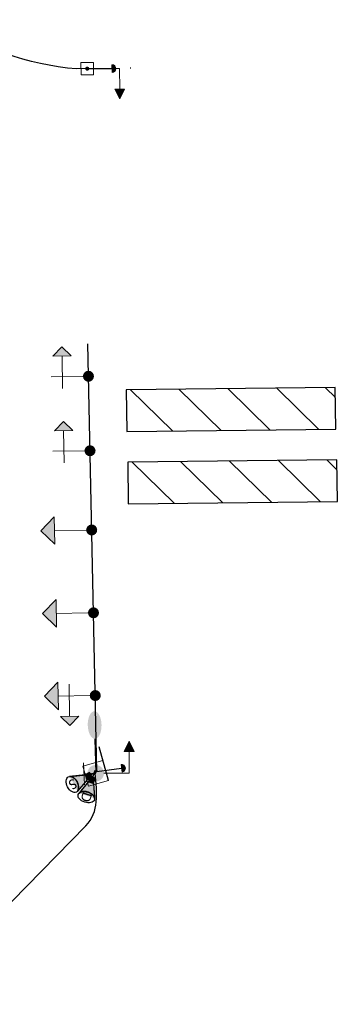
# Model space of a CAD drawing. Header units: feet. Extents: x 2477584 to 2484896, y 499879 to 500376.
# Tile 9 of 11: x 2483536 to 2483583, y 500073 to 500215. Entities that reach past the tile are written whole.
import ezdxf
from ezdxf.enums import TextEntityAlignment as Align

# ---------------------------------------------------------------- set-up
doc = ezdxf.new("R2010")
doc.units = ezdxf.units.FT
doc.header["$MEASUREMENT"] = 0
for name, color, linetype in [('LT_P_Luminaires', 2, 'Continuous'), ('SG_P_Conduit', 7, 'Continuous'), ('SG_P_Detection', 24, 'Continuous'), ('SG_P_Heads', 2, 'Continuous'), ('SG_P_Mast_Arm', 7, 'Continuous'), ('SG_P_Poles', 7, 'Continuous'), ('SN_P_Signs', 120, 'Continuous'), ('SN_X_Public', 3, 'Continuous')]:
    doc.layers.add(name, color=color, linetype=linetype)
doc.layers.add('SG_P_Heads (Construction)', color=2, linetype='Continuous', lineweight=13)
doc.styles.add('Style-Calibri', font='calibri.ttf')

# ---------------------------------------------------------------- blocks, each defined once
blk = doc.blocks.new('SHP')
at = {"layer": 'SG_P_Heads', "linetype": 'Continuous', "lineweight": 0}
h = blk.add_hatch(color=34, dxfattribs=at)
edge = h.paths.add_edge_path()
edge.add_arc((0, 0), 0.04, 0, 360)
at = {"layer": 'SG_P_Heads', "color": 34, "linetype": 'Continuous', "lineweight": 13}
blk.add_line((0.04, 0), (0.27, 0), dxfattribs=at)
at = {"layer": 'SG_P_Heads', "color": 30, "linetype": 'Continuous', "lineweight": 0, "flags": 128}
blk.add_lwpolyline([(0.2698, 0.0999), (0.3698, -0.0001), (0.2698, -0.1001)], close=True, dxfattribs=at)
at = {"layer": 'SG_P_Heads', "color": 30, "linetype": 'Continuous', "lineweight": 0, "extrusion": (0, 0, -1)}
blk.add_solid([(-0.2698, 0.0999), (-0.3698, -0.0001), (-0.2698, -0.1001)], dxfattribs=at)
blk = doc.blocks.new('SH3P')
at = {"layer": 'SG_P_Heads', "linetype": 'Continuous', "lineweight": 0}
h = blk.add_hatch(color=34, dxfattribs=at)
edge = h.paths.add_edge_path()
edge.add_arc((0, 0), 0.04, 0, 360)
at = {"layer": 'SG_P_Heads', "color": 34, "linetype": 'Continuous', "lineweight": 13}
for p, q in [((0.1892, 0.0858), (0.1892, -0.1492)), ((0.04, 0), (0.27, 0))]:
    blk.add_line(p, q, dxfattribs=at)
at = {"layer": 'SG_P_Heads', "color": 30, "linetype": 'Continuous', "lineweight": 0, "flags": 128}
blk.add_lwpolyline([(0.2557, -0.1489), (0.189, -0.2156), (0.1223, -0.1489)], close=True, dxfattribs=at)
at = {"layer": 'SG_P_Heads', "color": 30, "linetype": 'Continuous', "lineweight": 0, "extrusion": (0, 0, -1)}
blk.add_solid([(-0.2557, -0.1489), (-0.189, -0.2156), (-0.1223, -0.1489)], dxfattribs=at)
blk = doc.blocks.new('SPEDP')
at = {"layer": 'SG_P_Poles', "linetype": 'Continuous', "lineweight": 0}
h = blk.add_hatch(color=7, dxfattribs=at)
edge = h.paths.add_edge_path()
edge.add_arc((0, 0), 0.015, 0, 360)
at = {"layer": 'SG_P_Poles', "color": 7, "linetype": 'Continuous', "lineweight": 13, "flags": 128}
blk.add_lwpolyline([(-0.045, -0.045), (0.045, -0.045), (0.045, 0.045), (-0.045, 0.045)], close=True, dxfattribs=at)
blk = doc.blocks.new('SPOLEP_1')
at = {"layer": 'SG_P_Poles', "linetype": 'Continuous', "lineweight": 0}
h = blk.add_hatch(color=7, dxfattribs=at)
edge = h.paths.add_edge_path()
edge.add_arc((0, 0), 0.06, 0, 360)
at = {"layer": 'SG_P_Poles', "color": 7, "linetype": 'Continuous', "lineweight": 13, "flags": 128}
blk.add_lwpolyline([(-0.075, -0.075), (0.075, -0.075), (0.075, 0.075), (-0.075, 0.075)], close=True, dxfattribs=at)
blk = doc.blocks.new('PED1P_1')
at = {"layer": 'SG_P_Heads', "color": 34, "linetype": 'Continuous', "lineweight": 13, "extrusion": (0, 0, -1), "flags": 128}
blk.add_lwpolyline([(-0.06, 0), (-0.235, 0), (-0.235, -0.15)], dxfattribs=at)
at = {"layer": 'SG_P_Heads', "color": 34, "linetype": 'Continuous', "lineweight": 0, "extrusion": (0, 0, -1), "flags": 128}
blk.add_lwpolyline([(-0.27, -0.15), (-0.2, -0.15), (-0.235, -0.22)], close=True, dxfattribs=at)
at = {"layer": 'SG_P_Heads', "color": 34, "linetype": 'Continuous', "lineweight": 0, "extrusion": (0, 0, -1)}
blk.add_solid([(-0.27, -0.15), (-0.2, -0.15), (-0.235, -0.22)], dxfattribs=at)
at = {"layer": 'SG_P_Heads (Construction)', "color": 46, "linetype": 'Continuous', "lineweight": 30}
blk.add_point((0, 0), dxfattribs=at)
blk = doc.blocks.new('PEDPBP')
at = {"layer": 'SG_P_Detection', "linetype": 'Continuous', "lineweight": 0}
blk.add_hatch(color=34, dxfattribs=at).paths.add_polyline_path([(0.18, 0.028), (0.18, -0.028, 0.999997)])
at = {"layer": 'SG_P_Detection', "color": 34, "linetype": 'Continuous', "lineweight": 30}
blk.add_line((0, 0), (0.18, 0), dxfattribs=at)
at = {"layer": 'SG_P_Detection', "color": 34, "linetype": 'Continuous', "lineweight": 0, "flags": 128}
blk.add_lwpolyline([(0.18, 0.028), (0.18, -0.028, 0.999997)], format="xyb", close=True, dxfattribs=at)
blk = doc.blocks.new('SG_DET_DZ_RADARP')
at = {"layer": 'SG_P_Detection'}
blk.add_hatch(color=256, dxfattribs=at).paths.add_polyline_path([(0.037, -0.038), (-0.038, -0.038), (-0.038, 0.037), (0.037, 0.037)])
h = blk.add_hatch(color=256, dxfattribs=at)
edge = h.paths.add_edge_path()
edge.add_line((0.243, 0.12), (0.037, 0.037))
edge.add_line((0.037, 0.037), (0.037, -0.038))
edge.add_line((0.037, -0.038), (0.243, -0.12))
edge.add_ellipse((0.262, 0), major_axis=(0, -0.124), ratio=0.621318, start_angle=194.0157, end_angle=345.9652, ccw=False)
for p, q in [((-0.144, 0), (-0.038, 0)), ((0.037, 0.037), (0.243, 0.12)), ((0.037, -0.038), (0.243, -0.12))]:
    blk.add_line(p, q, dxfattribs=at)
at = {"layer": 'SG_P_Detection', "flags": 128}
for points in [[(-0.038, 0.037), (-0.038, -0.038), (0.037, -0.038), (0.037, 0.037)], [(0.037, 0.037), (-0.038, 0.037), (-0.038, -0.038), (0.037, -0.038)]]:
    blk.add_lwpolyline(points, close=True, dxfattribs=at)
at = {"layer": 'SG_P_Detection'}
blk.add_ellipse((0.262, 0), major_axis=(0, -0.124), ratio=0.621318, dxfattribs=at)
blk.add_rational_spline([(0.243, 0.12), (0.14, 0.079), (0.037, 0.037), (0.037, 0), (0.037, -0.038), (0.14, -0.079), (0.243, -0.12), (0.185, -0.097), (0.185, 0), (0.185, 0.097), (0.243, 0.12)], [1, 1, 1, 1, 1, 1, 1, 0.788146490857, 1, 0.788146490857, 1], degree=2, knots=[0, 0, 0, 0.25, 0.25, 0.5, 0.5, 0.75, 0.75, 0.875, 0.875, 1, 1, 1], dxfattribs=at)
at = {"layer": 'SG_P_Detection', "lineweight": 0, "style": 'Style-Calibri'}
blk.add_text('D', height=0.14, dxfattribs=at).set_placement((0.262, 0), align=Align.MIDDLE_CENTER)
blk = doc.blocks.new('SG_DET_SB_RADARP')
at = {"layer": 'SG_P_Detection'}
blk.add_hatch(color=256, dxfattribs=at).paths.add_polyline_path([(0.037, -0.038), (-0.038, -0.038), (-0.038, 0.037), (0.037, 0.037)])
h = blk.add_hatch(color=256, dxfattribs=at)
edge = h.paths.add_edge_path()
edge.add_line((0.243, 0.12), (0.037, 0.037))
edge.add_line((0.037, 0.037), (0.037, -0.038))
edge.add_line((0.037, -0.038), (0.243, -0.12))
edge.add_ellipse((0.262, 0), major_axis=(0, -0.124), ratio=0.621318, start_angle=194.0157, end_angle=345.9652, ccw=False)
for p, q in [((0.037, 0.037), (0.243, 0.12)), ((-0.144, 0), (-0.038, 0)), ((0.037, -0.038), (0.243, -0.12))]:
    blk.add_line(p, q, dxfattribs=at)
at = {"layer": 'SG_P_Detection', "flags": 128}
blk.add_lwpolyline([(-0.038, 0.037), (-0.038, -0.038), (0.037, -0.038), (0.037, 0.037)], close=True, dxfattribs=at)
blk.add_lwpolyline([(-0.038, 0.037), (-0.038, -0.038), (0.037, -0.038), (0.037, 0.037)], close=True, dxfattribs=at)
at = {"layer": 'SG_P_Detection'}
blk.add_ellipse((0.262, 0), major_axis=(0, -0.124), ratio=0.621318, dxfattribs=at)
blk.add_rational_spline([(0.243, 0.12), (0.14, 0.079), (0.037, 0.037), (0.037, 0), (0.037, -0.038), (0.14, -0.079), (0.243, -0.12), (0.185, -0.097), (0.185, 0), (0.185, 0.097), (0.243, 0.12)], [1, 1, 1, 1, 1, 1, 1, 0.788146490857, 1, 0.788146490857, 1], degree=2, knots=[0, 0, 0, 0.25, 0.25, 0.5, 0.5, 0.75, 0.75, 0.875, 0.875, 1, 1, 1], dxfattribs=at)
at = {"layer": 'SG_P_Detection', "lineweight": 0, "style": 'Style-Calibri'}
blk.add_text('S', height=0.14, dxfattribs=at).set_placement((0.254, 0), align=Align.MIDDLE_CENTER)
blk = doc.blocks.new('SH5P_1')
at = {"layer": 'SG_P_Heads', "linetype": 'Continuous', "lineweight": 0, "extrusion": (0, 0, -1)}
h = blk.add_hatch(color=34, dxfattribs=at)
edge = h.paths.add_edge_path()
edge.add_arc((0, 0), 0.04, 0, 360)
at = {"layer": 'SG_P_Heads', "color": 34, "linetype": 'Continuous', "lineweight": 13}
for p, q in [((0.1892, 0.0858), (0.1892, -0.1492)), ((0.04, 0), (0.27, 0))]:
    blk.add_line(p, q, dxfattribs=at)
at = {"layer": 'SG_P_Heads', "color": 30, "linetype": 'Continuous', "lineweight": 0, "extrusion": (0, 0, -1), "flags": 128}
for points in [[(-0.2695, 0.1003), (-0.3695, 0.0003), (-0.2695, -0.0997)], [(-0.2548, -0.1488), (-0.1882, -0.2155), (-0.1215, -0.1488)]]:
    blk.add_lwpolyline(points, close=True, dxfattribs=at)
at = {"layer": 'SG_P_Heads', "color": 30, "linetype": 'Continuous', "lineweight": 0, "extrusion": (0, 0, -1)}
for points in [[(-0.2695, 0.1003), (-0.3695, 0.0003), (-0.2695, -0.0997)], [(-0.2548, -0.1488), (-0.1882, -0.2155), (-0.1215, -0.1488)]]:
    blk.add_solid(points, dxfattribs=at)
blk = doc.blocks.new('SGN1PP')
at = {"layer": 'SN_P_Signs', "color": 230, "linetype": 'Continuous', "lineweight": 13}
for p, q in [((0, 0.08), (0, -0.08)), ((0, 0), (-0.08, 0))]:
    blk.add_line(p, q, dxfattribs=at)
blk = doc.blocks.new('PED1P')
at = {"layer": 'SG_P_Heads', "color": 34, "linetype": 'Continuous', "lineweight": 13, "extrusion": (0, 0, -1), "flags": 128}
blk.add_lwpolyline([(-0.06, 0), (-0.235, 0), (-0.235, -0.15)], dxfattribs=at)
at = {"layer": 'SG_P_Heads', "color": 34, "linetype": 'Continuous', "lineweight": 0, "extrusion": (0, 0, -1), "flags": 128}
blk.add_lwpolyline([(-0.27, -0.15), (-0.2, -0.15), (-0.235, -0.22)], close=True, dxfattribs=at)
at = {"layer": 'SG_P_Heads', "color": 34, "linetype": 'Continuous', "lineweight": 0, "extrusion": (0, 0, -1)}
blk.add_solid([(-0.27, -0.15), (-0.2, -0.15), (-0.235, -0.22)], dxfattribs=at)
at = {"layer": 'SG_P_Heads (Construction)', "color": 46, "linetype": 'Continuous', "lineweight": 30}
blk.add_point((0, 0), dxfattribs=at)
blk = doc.blocks.new('CSMP')
at = {"layer": 'LT_P_Luminaires', "linetype": 'Continuous', "lineweight": 0, "extrusion": (0, 0, -1)}
h = blk.add_hatch(color=7, dxfattribs=at)
edge = h.paths.add_edge_path()
edge.add_arc((0, 0), 0.055, 0, 360)
h = blk.add_hatch(color=34, dxfattribs=at)
edge = h.paths.add_edge_path()
edge.add_ellipse((-0.35, 0), major_axis=(-0.1, 0), ratio=0.5, start_angle=0, end_angle=360)
at = {"layer": 'LT_P_Luminaires', "color": 34, "linetype": 'Continuous', "lineweight": 13}
blk.add_line((0, 0), (0.25, 0), dxfattribs=at)

msp = doc.modelspace()

# ---------------------------------------------------------------- hatches: boundary and pattern name
at = {"layer": 'SG_P_Detection'}
h = msp.add_hatch(dxfattribs=at)
h.set_pattern_fill('HATCH', color=256, scale=0.1, style=0, pattern_type=2)
h.set_pattern_definition([(135.648, (2483568.735, 500159.8766), (-3.4953, -3.5753), [])])
h.paths.add_polyline_path([(2483552.01, 500155.68), (2483582.35, 500156.02), (2483582.28, 500162.03), (2483551.94, 500161.69)], flags=0)
h = msp.add_hatch(dxfattribs=at)
h.set_pattern_fill('HATCH', color=256, scale=0.1, style=0, pattern_type=2)
h.set_pattern_definition([(135.648, (2483568.9717, 500149.3846), (-3.4953, -3.5753), [])])
h.paths.add_polyline_path([(2483552.24, 500145.18), (2483582.59, 500145.53), (2483582.52, 500151.54), (2483552.18, 500151.2)], flags=0)

# ---------------------------------------------------------------- linework, layer by layer
at = {"layer": 'SG_P_Conduit'}
for p, q in [((2483546.28, 500208.29), (2483544.73, 500208.26)), ((2483520.71, 500072.61), (2483546.07, 500098.51))]:
    msp.add_line(p, q, dxfattribs=at)
at = {"layer": 'SG_P_Conduit', "extrusion": (0, 0, -1)}
for centre, radius, start, end in [((-2483547.86, 500247.64), 39.51, 274.5437, 305.2784), ((-2483552.61, 500208.85), 0.5, 270.1376, 282.7039)]:
    msp.add_arc(centre, radius, start, end, dxfattribs=at)
at = {"layer": 'SG_P_Conduit'}
msp.add_open_spline([(2483546.07, 500098.51), (2483548.07, 500100.43), (2483547.7, 500103.34), (2483547.42, 500106.1)], degree=3, dxfattribs=at)
at = {"layer": 'SG_P_Detection', "flags": 128}
for points in [[(2483552.01, 500155.68), (2483582.35, 500156.02), (2483582.28, 500162.03), (2483551.94, 500161.69)], [(2483552.24, 500145.18), (2483582.59, 500145.53), (2483582.52, 500151.54), (2483552.18, 500151.2)]]:
    msp.add_lwpolyline(points, close=True, dxfattribs=at)
at = {"layer": 'SG_P_Mast_Arm'}
msp.add_line((2483547.69, 500106.38), (2483546.35, 500168.36), dxfattribs=at)
at = {"layer": 'SN_X_Public'}
msp.add_line((2483549.35, 500105.06), (2483548.01, 500109.92), dxfattribs=at)

# ---------------------------------------------------------------- block references
at = {"layer": 'LT_P_Luminaires', "color": 34, "linetype": 'Continuous', "lineweight": 13, "extrusion": (0, 0, -1), "xscale": 20, "yscale": 20, "zscale": 20, "rotation": 88.76997198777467}
msp.add_blockref('CSMP', (-2483547.51, 500106.11), dxfattribs=at)
at = {"layer": 'SG_P_Detection', "color": 34, "linetype": 'Continuous', "lineweight": 30, "extrusion": (0, 0, -1), "xscale": 20.00000000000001, "yscale": 20.00000000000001, "zscale": 20.00000000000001, "rotation": 179.7957962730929}
msp.add_blockref('PEDPBP', (-2483546.28, 500208.29), dxfattribs=at)
at = {"layer": 'SG_P_Detection'}
for name, p, xscale, yscale, zscale, rotation in [('SG_DET_SB_RADARP', (2483546.47, 500105.72), 10.12436063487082, 10.12436063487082, 10.12436063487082, 207.7374279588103), ('SG_DET_DZ_RADARP', (2483546.95, 500105.14), 10, 10, 10, 252.2208010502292)]:
    msp.add_blockref(name, p, dxfattribs=dict(at, xscale=xscale, yscale=yscale, zscale=zscale, rotation=rotation))
at = {"layer": 'SG_P_Detection', "color": 34, "linetype": 'Continuous', "lineweight": 30, "xscale": 20, "yscale": 20, "zscale": 20, "rotation": 7.141624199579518}
msp.add_blockref('PEDPBP', (2483547.69, 500106.38), dxfattribs=at)
at = {"layer": 'SG_P_Heads', "color": 46, "linetype": 'Continuous', "lineweight": 30, "xscale": 20.00000000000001, "yscale": 20.00000000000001, "zscale": 20.00000000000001, "rotation": 0.2329882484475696}
msp.add_blockref('PED1P', (2483546.28, 500208.29), dxfattribs=at)
at = {"layer": 'SG_P_Heads', "color": 34, "linetype": 'Continuous', "lineweight": 0, "xscale": 20, "yscale": 20, "zscale": 20}
for name, p, rotation in [('SH3P', (2483546.46, 500163.68), 180.884042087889), ('SH3P', (2483546.69, 500152.88), 180.884042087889), ('SHP', (2483546.93, 500141.39), 180.8840420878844), ('SHP', (2483547.19, 500129.38), 180.8840420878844)]:
    msp.add_blockref(name, p, dxfattribs=dict(at, rotation=rotation))
at = {"layer": 'SG_P_Heads', "color": 34, "linetype": 'Continuous', "lineweight": 13, "extrusion": (0, 0, -1), "xscale": 20, "yscale": 20, "zscale": 20, "rotation": 359.1459896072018}
msp.add_blockref('SH5P_1', (-2483547.45, 500117.38), dxfattribs=at)
at = {"layer": 'SG_P_Heads', "color": 46, "linetype": 'Continuous', "lineweight": 30, "extrusion": (0, 0, -1), "xscale": 21.10956112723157, "yscale": 21.10956112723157, "zscale": 21.10956112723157, "rotation": 179.7626117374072}
msp.add_blockref('PED1P_1', (-2483547.42, 500106.1), dxfattribs=at)
at = {"layer": 'SG_P_Poles', "color": 7, "linetype": 'Continuous', "lineweight": 13, "xscale": 20, "yscale": 20, "zscale": 20, "rotation": 180.4853226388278}
msp.add_blockref('SPEDP', (2483546.28, 500208.29), dxfattribs=at)
at = {"layer": 'SG_P_Poles', "color": 7, "linetype": 'Continuous', "lineweight": 0, "xscale": 20, "yscale": 20, "zscale": 20, "rotation": 15.50373451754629}
msp.add_blockref('SPOLEP_1', (2483547.51, 500106.11), dxfattribs=at)
at = {"layer": 'SN_P_Signs', "color": 230, "linetype": 'Continuous', "lineweight": 13, "xscale": 20, "yscale": 20, "zscale": 20, "rotation": 182.2582104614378}
msp.add_blockref('SGN1PP', (2483545.82, 500106.04), dxfattribs=at)

doc.saveas('drawing.dxf')
